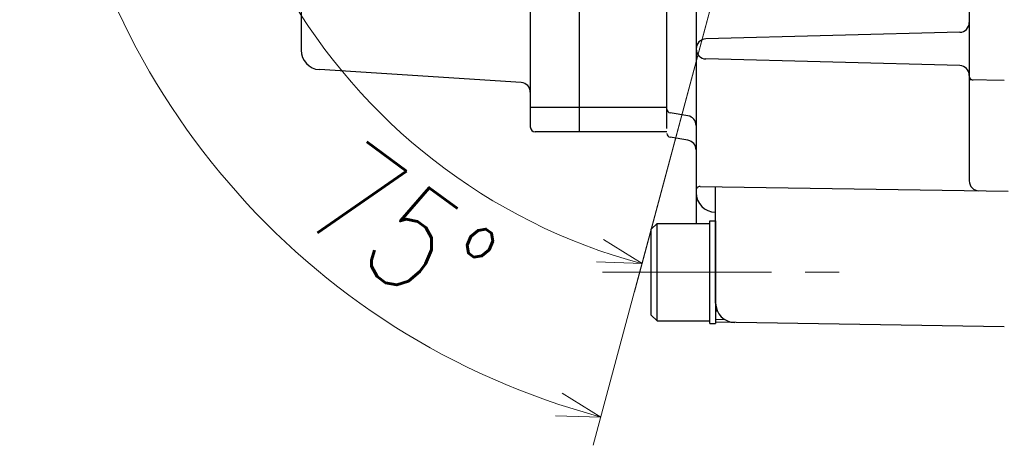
# Model space of a CAD drawing. Header units: millimetres. Extents: x 0 to 1300, y 0 to 891.
# Tile 17 of 146: x 520 to 621, y 201 to 245. Entities that reach past the tile are written whole.
import ezdxf

# ---------------------------------------------------------------- set-up
doc = ezdxf.new("R2010")
doc.units = ezdxf.units.MM
doc.header["$LTSCALE"] = 0.545669
doc.linetypes.add('CENTER', pattern=[50.8, 31.75, -6.35, 6.35, -6.35])
doc.layers.add('NoLayerName_001', color=7, linetype='Continuous')
doc.styles.get("Standard").update_dxf_attribs({"font": 'txt', "bigfont": 'extfont2'})
doc.dimstyles.get("Standard").update_dxf_attribs({"dimtxt": 2.5, "dimasz": 2.5, "dimexe": 1, "dimexo": 1, "dimtad": 1, "dimdec": 3, "dimzin": 0, "dimdsep": 46, "dimtxsty": 'Standard', "dimcen": 2.5, "dimadec": 3, "dimazin": 0, "dimtfac": 0.75, "dimtdec": 3, "dimtmove": 0, "dimatfit": 3, "dimfxl": 1, "dimarcsym": 0})

# ---------------------------------------------------------------- blocks, each defined once
blk = doc.blocks.new('DIM_0003')
at = {"color": 3, "linetype": 'Continuous', "lineweight": 13}
for points in [[(54.76, 41.12), (44.52, 2.9), (43.74, 0)], [(40.58, 5.38), (44.52, 2.9), (39.86, 3.07)]]:
    blk.add_lwpolyline(points, dxfattribs=at)
blk.add_arc((60.07, 60.92), 60.07, 345, 255, dxfattribs=at)
blk = doc.blocks.new('_OPEN30')
at = {"color": 0, "linetype": 'ByBlock', "lineweight": -2}
for p, q in [((-1, 0.267949), (0, 0)), ((0, 0), (-1, -0.267949)), ((0, 0), (-1, 0))]:
    blk.add_line(p, q, dxfattribs=at)
blk = doc.blocks.new('*D130')
at = {"layer": 'Defpoints', "color": 0}
for p in [(544.87, 277.79), (544.97, 277.79), (592.16, 251.88), (592.18, 251.98), (529.91, 245.52)]:
    blk.add_point(p, dxfattribs=at)
at = {"layer": 'NoLayerName_001', "color": 0, "linetype": 'Continuous', "lineweight": 13}
for p, q in [((541.87, 277.79), (519.75, 277.79)), ((591.38, 248.98), (578.56, 201.15))]:
    blk.add_line(p, q, dxfattribs=at)
blk.add_arc((599.1, 277.79), 76.35, 183.3775, 251.6225, dxfattribs=at)
at = {"layer": 'NoLayerName_001', "color": 0, "lineweight": 13, "xscale": 4.5, "yscale": 4.5, "zscale": 4.5}
for p, rotation in [((522.75, 277.79), 91.68876122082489), ((579.34, 204.04), 343.3112387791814)]:
    blk.add_blockref('_OPEN30', p, dxfattribs=dict(at, rotation=rotation))
at = {"layer": 'NoLayerName_001', "color": 0, "lineweight": 13, "insert": (558.92, 223.12), "char_height": 10.5, "attachment_point": 5, "rotation": 323.6796}
blk.add_mtext('\\W0.8000;75%%d', dxfattribs=at)
blk = doc.blocks.new('JZB_0016')
at = {"layer": 'NoLayerName_001', "color": 7, "linetype": 'Continuous', "lineweight": 25}
for p, q in [((0.6, 10.25), (0, 9.65)), ((0.6, 10.25), (6, 10.25)), ((0.6, 0.25), (0.6, 10.25)), ((6, 10.5), (6.6, 10.5)), ((6, 0), (6, 10.5)), ((6.6, 10.5), (6.6, 0)), ((0, 0.85), (0, 9.65)), ((0, 0.85), (0.6, 0.25)), ((0.6, 0.25), (6, 0.25)), ((6, 0), (6.6, 0))]:
    blk.add_line(p, q, dxfattribs=at)

msp = doc.modelspace()

# ---------------------------------------------------------------- linework, layer by layer
at = {"layer": 'NoLayerName_001', "color": 4, "linetype": 'Continuous', "lineweight": 25}
for p, q in [((548.60164849, 313.91409895), (548.60164849, 241.66692)), ((571.16534865, 238.35027329), (550.47424818, 239.67098183))]:
    msp.add_line(p, q, dxfattribs=at)
at = {"layer": 'NoLayerName_001', "color": 7, "linetype": 'Continuous', "lineweight": 25}
for p, q in [((577.10164849, 264.40036547), (577.10164849, 233.29050947)), ((586.10164849, 233.62936031), (586.10164849, 256.81370668)), ((589.10164849, 256.59850947), (589.10164849, 223.90078355)), ((617.10164849, 251.0831468), (617.10164849, 228.25231728)), ((572.1016485, 248.29267765), (572.1016485, 233.79050947)), ((616.12782544, 243.49821482), (590.10130582, 242.81668642)), ((616.12782544, 240.08280412), (590.10130582, 240.76433252)), ((620.69466753, 238.56506842), (617.10164849, 238.6277848)), ((586.10164877, 235.79050947), (572.1016485, 235.79050947)), ((588.26604748, 234.92978328), (586.4358889, 235.23480971)), ((586.10164823, 233.29050947), (572.60164849, 233.29050947)), ((588.26604748, 232.42978328), (586.4358889, 232.73480971)), ((589.5077084, 227.68544402), (621.10164849, 227.20674796)), ((591.10164849, 215.73013297), (591.10164849, 227.66129341)), ((591.10164849, 225.04922253), (591.06674368, 225.04983179)), ((591.10164849, 221.35369278), (591.06674368, 221.35430204)), ((591.10164849, 218.50413846), (591.06674368, 218.50474772)), ((591.10164849, 216.38069653), (591.06674368, 216.38130579)), ((591.27958942, 214.90545076), (591.10164849, 214.90855673)), ((592.05609742, 214.02519222), (591.10164849, 214.04185219)), ((620.69538684, 213.29686992), (591.10164849, 213.7601909))]:
    msp.add_line(p, q, dxfattribs=at)
at = {"layer": 'NoLayerName_001', "color": 4, "linetype": 'CENTER', "lineweight": 13}
msp.add_line((579.50164849, 218.90078355), (605.60164849, 218.90078355), dxfattribs=at)
at = {"layer": 'NoLayerName_001', "color": 7, "linetype": 'Continuous', "lineweight": 25}
for centre, radius, start, end in [((616.10164849, 244.49787215), 1, 271.5, 0), ((590.12817721, 241.79050947), 1.02652871, 91.5, 268.5), ((616.10164849, 239.0831468), 1, 0, 88.5), ((617.50026346, 239.02088788), 0.4, 177.4511784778, 269), ((586.50164849, 235.62936728), 0.4, 180, 260.537677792), ((588.10164849, 233.94338936), 1, 0, 80.537677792), ((572.60164849, 233.79050947), 0.5, 180, 270), ((586.50164849, 233.12936728), 0.4, 180, 260.537677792), ((588.10164849, 231.44338936), 1, 0, 80.537677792), ((618.10164849, 228.25231728), 1, 180, 269.1319485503), ((589.50164849, 227.28548992), 0.4, 89.1319485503, 180), ((591.10164849, 227.04952718), 2, 180, 269), ((593.10164849, 215.73013297), 2, 180, 269.1319485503)]:
    msp.add_arc(centre, radius, start, end, dxfattribs=at)
at = {"layer": 'NoLayerName_001', "color": 4, "linetype": 'Continuous', "lineweight": 25}
for centre, radius, start, end in [((550.60164849, 241.66692), 2, 180, 266.3477772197), ((571.10164849, 237.35230421), 1, 0, 86.3477772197)]:
    msp.add_arc(centre, radius, start, end, dxfattribs=at)

# ---------------------------------------------------------------- block references
at = {"layer": 'NoLayerName_001', "color": 3, "linetype": 'Continuous', "lineweight": 13}
msp.add_blockref('DIM_0003', (539.03552246, 216.87330627), dxfattribs=at)
at = {"layer": 'NoLayerName_001'}
msp.add_blockref('JZB_0016', (584.50164795, 213.65078735), dxfattribs=at)

# ---------------------------------------------------------------- dimensions: what is measured, and where the dimension line sits
at = {"layer": 'NoLayerName_001', "color": 3, "linetype": 'Continuous', "lineweight": 13}
dim = msp.add_angular_dim_2l(base=(529.90652355, 245.5242928), line1=((592.15887493, 251.87972579), (592.18475683, 251.97631837)), line2=((544.86792751, 277.79050947), (544.96792751, 277.79050947)), text='\\W0.8000;<>', dimstyle='Standard', override={"dimtxt": 10.5, "dimasz": 4.5, "dimexe": 3, "dimexo": 3, "dimgap": 3, "dimblk": 'OPEN30', "dimclrd": 0, "dimclre": 0, "dimclrt": 0, "dimazin": 2, "dimtp": 0, "dimtm": 0, "dimlwd": 13, "dimlwe": 13}, dxfattribs=at)
dim.commit()
dim.dimension.update_dxf_attribs({"geometry": '*D130', "text_midpoint": (553.88054598, 216.27525981), "dimtype": 162})

doc.saveas('drawing.dxf')
